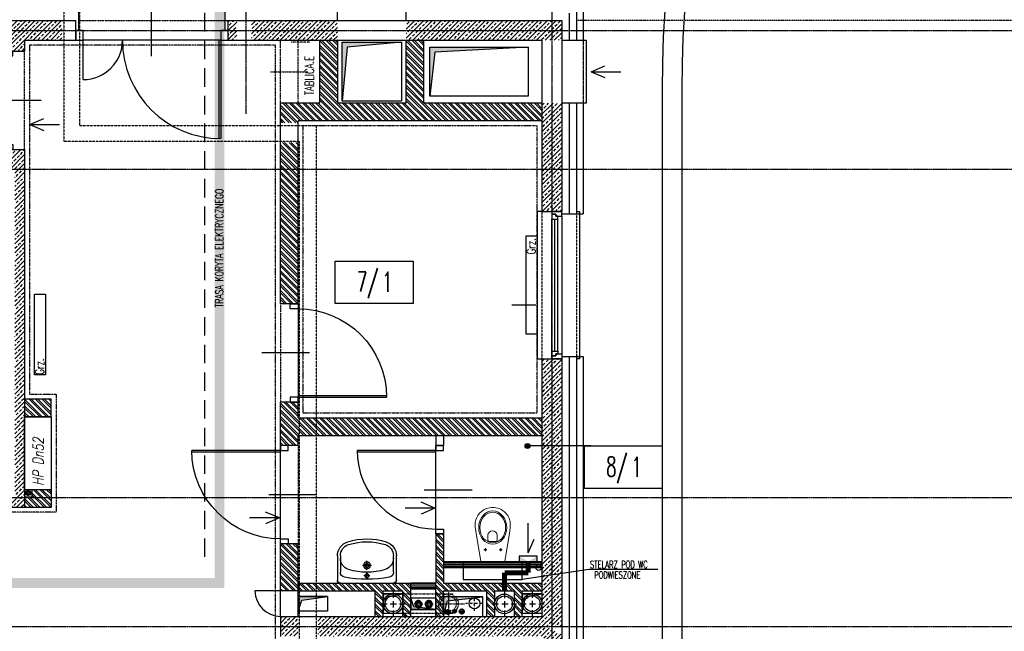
# Model space of a CAD drawing. Extents: x -7228 to 74941, y -112898 to 85621.
# Tile 76 of 256: x 51543 to 52544, y -62942 to -62320. Entities that reach past the tile are written whole.
import ezdxf
from ezdxf.enums import TextEntityAlignment as Align

# ---------------------------------------------------------------- set-up
doc = ezdxf.new("R2010")
doc.units = 0
for name, pattern in [('00-inst$0$DASHDOT', [1, 0.5, -0.25, 0, -0.25]), ('CENTER', [2, 1.25, -0.25, 0.25, -0.25]), ('DASHDOT', [1, 0.5, -0.25, 0, -0.25]), ('DASHED', [0.75, 0.5, -0.25]), ('DASHED2', [0.375, 0.25, -0.125]), ('DIVIDE', [31.75, 12.7, -6.35, 0, -6.35, 0, -6.35]), ('HIDDEN', [9.525, 6.35, -3.175])]:
    doc.linetypes.add(name, pattern=pattern)
doc.layers.get('0').update_dxf_attribs({"color": 101, "linetype": 'CONTINUOUS'})
for name, color, linetype in [('Drz---drzwi', 5, 'CONTINUOUS'), ('E50kor', 3, 'CONTINUOUS'), ('Ins-co', 2, 'CONTINUOUS'), ('Ins-el-opis', 232, 'CONTINUOUS'), ('ins-kan-deszcz', 132, 'CONTINUOUS'), ('Ins-tele-opis', 216, 'CONTINUOUS'), ('Ins-went', 141, 'CONTINUOUS'), ('Ins-wod', 4, 'CONTINUOUS'), ('Ins-wod-opis', 155, 'CONTINUOUS'), ('m-went-nawiew', 152, 'CONTINUOUS'), ('m-went-wywiew', 1, 'CONTINUOUS'), ('Mco-piony', 10, 'CONTINUOUS'), ('Mks-piony', 86, 'CONTINUOUS'), ('Mpoż-rury', 121, 'CONTINUOUS'), ('Okn---okna', 5, 'CONTINUOUS'), ('Opis-pom', 6, 'CONTINUOUS'), ('Opis_pom_ramka', 6, 'CONTINUOUS'), ('Os-osie', 14, 'CENTER'), ('Os-osie glowne', 1, 'CENTER'), ('Pzt-chodniki', 8, 'CONTINUOUS'), ('Sc-beton', 7, 'CONTINUOUS'), ('Sc-beton-hatch', 86, 'CONTINUOUS'), ('Sc-cegla pustak', 42, 'CONTINUOUS'), ('Sc-cegla pustak-hatch', 8, 'CONTINUOUS'), ('Sc-gk', 120, 'CONTINUOUS'), ('Sc-izolacja term-styropian', 151, 'STYROPIAN-KA'), ('Sc-kamien', 31, 'CONTINUOUS'), ('Sc-nadproza kon', 5, 'DASHED2'), ('Sc-silikat', 61, 'CONTINUOUS'), ('Sch-opis', 51, 'CONTINUOUS'), ('Suf-widok', 8, 'CONTINUOUS'), ('W-idok', 8, 'CONTINUOUS'), ('W-idok nad', 5, 'DASHED2'), ('W-otwor-strop', 1, 'CONTINUOUS'), ('Wyp-sanitar', 131, 'CONTINUOUS')]:
    doc.layers.add(name, color=color, linetype=linetype)
doc.styles.add('IT12', font='ITALICT.SHX', dxfattribs={"width": 0.8, "height": 0.12})
doc.styles.add('KA wymiar', font='romans.shx', dxfattribs={"width": 0.6})
doc.styles.add('ROMANS', font='romans', dxfattribs={"width": 0.85})
doc.linetypes.add('BATTING', pattern='A,0.0001,-0.1,[134,ltypeshp.shx,S=0.1,R=0,X=-0.1,Y=0],-0.2,[134,ltypeshp.shx,S=0.1,R=180,X=0.1,Y=0],-0.1', length=0.4001)
doc.linetypes.add('STYROPIAN-KA', pattern='A,0.0001,-0.1,[135,ltypeshp.shx,S=0.1,R=0,X=-0.1,Y=0],0,[135,ltypeshp.shx,S=0.1,R=180,X=0.1,Y=0],-0.1', length=0.2001)

# ---------------------------------------------------------------- blocks, each defined once
blk = doc.blocks.new('_0630_DRZWI_90')
at = {"ltscale": 7}
for p, q in [((5, 8), (5, 98)), ((6.8, 8), (6.8, 98))]:
    blk.add_line(p, q, dxfattribs=at)
at = {"ltscale": 25}
for p, q in [((50, 19.7), (50, -28.9)), ((5, 8), (0, 8)), ((0, 8), (5, 8)), ((0, 0), (0, 8)), ((5, 0), (0, 0)), ((5, 0), (0, 0)), ((95, 8), (5, 8)), ((5, 8), (5, 0)), ((95, 8), (95, 0)), ((100, 8), (95, 8)), ((95, 0), (100, 0)), ((95, 0), (100, 0)), ((100, 0), (100, 8))]:
    blk.add_line(p, q, dxfattribs=at)
at = {"ltscale": 7}
blk.add_arc((5, 8), 90, 0, 90, dxfattribs=at)
blk = doc.blocks.new('_GKJDFKG')
at = {"ltscale": 25}
for p, q in [((-8, -5), (-8, 0)), ((-8, 0), (-8, -5)), ((0, 0), (-8, 0)), ((0, -5), (0, 0)), ((0, -5), (0, 0)), ((-8, -85), (-8, -5)), ((-8, -5), (0, -5)), ((-19.7, -45), (28.9, -45)), ((-8, -85), (0, -85)), ((-8, -90), (-8, -85)), ((0, -90), (-8, -90)), ((0, -85), (0, -90)), ((0, -85), (0, -90))]:
    blk.add_line(p, q, dxfattribs=at)
at = {"ltscale": 7}
for p, q in [((-8, -5), (-88, -5)), ((-8, -6.8), (-88, -6.8))]:
    blk.add_line(p, q, dxfattribs=at)
blk.add_arc((-8, -5), 80, 180, 270)
blk = doc.blocks.new('umywalka_60x45')
at = {"ltscale": 25}
for p, q in [((-27, 0), (27, 0)), ((-30, -27.7), (-30, -3)), ((3, -7.5), (-3, -7.5)), ((0, -4.5), (0, -10.5)), ((30, -3), (30, -27.7)), ((-27, -27.7), (-27, -11)), ((4.5, -18), (-4.5, -18)), ((0, -13.5), (0, -22.5)), ((27, -11), (27, -27.7))]:
    blk.add_line(p, q, dxfattribs=at)
for centre, radius in [((0, -7.5), 2), ((0, -18), 3.5), ((0, -18), 2)]:
    blk.add_circle(centre, radius, dxfattribs=at)
for centre, radius, start, end in [((27, -3), 3, 0, 90), ((-27, -3), 3, 90, 180), ((-22, -11), 5, 100.5263, 180), ((0, -129.4), 125.4, 79.4737, 100.5263), ((22, -11), 5, 0, 79.4737), ((-15, -25.3), 12, 107.3129, 180), ((0, -73.4), 62.4, 72.6871, 107.3129), ((15, -25.3), 12, 0, 72.6871), ((-15, -27.7), 15, 180, 252.6871), ((-15, -27.7), 12, 180, 252.6871), ((15, -27.7), 12, 287.3129, 0), ((15, -27.7), 15, 287.3129, 0), ((0, 20.4), 62.4, 252.6871, 287.3129), ((0, 20.4), 65.4, 252.6871, 287.3129)]:
    blk.add_arc(centre, radius, start, end, dxfattribs=at)
blk = doc.blocks.new('_FKHJK')
for p, q in [((-10, 0), (-15, 0)), ((-15, 0), (-15, -150)), ((25, 0), (28, 0)), ((28, 0), (28, -150)), ((0, -142), (0, -8)), ((3, -142), (3, -8)), ((6, -142), (6, -8)), ((10, -5), (10, -145)), ((-15, -150), (-10, -150)), ((28, -150), (25, -150))]:
    blk.add_line(p, q)
at = {"linetype": 'DASHED2'}
for p, q in [((-10, 0), (-10, -150)), ((25, 0), (25, -150))]:
    blk.add_line(p, q, dxfattribs=at)
for points in [[(10, -5), (10, 0), (0, 0), (0, -3), (4, -3), (4, -5)], [(6, -8), (6, -5), (4, -5), (4, -3), (0, -3), (0, -5), (0, -8)], [(6, -142), (6, -145), (4, -145), (4, -147), (0, -147), (0, -145), (0, -142)], [(10, -145), (10, -150), (0, -150), (0, -147), (4, -147), (4, -145)]]:
    blk.add_lwpolyline(points, close=True)
blk = doc.blocks.new('_KOLO_WC_PODWIESZONE')
at = {"lineweight": 0}
for p, q in [((-12.2, 0), (-17.2, -30.7)), ((-12.2, 0), (12.2, 0)), ((12.2, 0), (17.2, -30.7)), ((-8, -12), (-9.4, -12)), ((-8, -12), (-8, -10.5)), ((-8, -12), (-6.5, -12)), ((-8, -12), (-8, -13.4)), ((7.5, -12), (6.1, -12)), ((7.5, -12), (7.5, -10.5)), ((7.5, -12), (9, -12)), ((7.5, -12), (7.5, -13.4)), ((-4.4, -21.5), (-4.4, -26.8)), ((-3.5, -20.2), (4, -20.2)), ((4.9, -21.5), (4.9, -26.8)), ((-17.2, -30.7), (-17.8, -35.1)), ((-17.8, -35.1), (-17.8, -39.7)), ((-17.8, -39.7), (-17.5, -41.1)), ((17.2, -30.7), (17.8, -35.1)), ((17.8, -39.7), (17.5, -41.1)), ((17.8, -35.1), (17.8, -39.7)), ((-17.5, -41.1), (-17.1, -42.5)), ((-17.1, -42.5), (-16.6, -43.9)), ((-16.6, -43.9), (-16, -45.3)), ((-16, -45.3), (-15.2, -46.6)), ((-15.2, -46.6), (-14.4, -47.8)), ((-14.4, -47.8), (-13.4, -49)), ((-13.4, -49), (-11.8, -50.6)), ((13.4, -49), (11.8, -50.6)), ((14.4, -47.8), (13.4, -49)), ((15.2, -46.6), (14.4, -47.8)), ((16, -45.3), (15.2, -46.6)), ((16.6, -43.9), (16, -45.3)), ((17.1, -42.5), (16.6, -43.9)), ((17.5, -41.1), (17.1, -42.5)), ((-11.8, -50.6), (-10, -51.9)), ((-10, -51.9), (-8.7, -52.7)), ((-8.7, -52.7), (-6.5, -53.8)), ((-6.5, -53.8), (-5.1, -54.2)), ((-5.1, -54.2), (-3, -54.7)), ((-3, -54.7), (-1.5, -54.9)), ((-1.5, -54.9), (0, -55)), ((1.5, -54.9), (0, -55)), ((3, -54.7), (1.5, -54.9)), ((5.1, -54.2), (3, -54.7)), ((6.5, -53.8), (5.1, -54.2)), ((8.7, -52.7), (6.5, -53.8)), ((10, -51.9), (8.7, -52.7)), ((11.8, -50.6), (10, -51.9))]:
    blk.add_line(p, q, dxfattribs=at)
for centre, radius, start, end in [((-3.2, -21.4), 1.2, 102.2339, 185.8899), ((0.3, -26.5), 4.7, 182.8022, 357.1978), ((3.7, -21.4), 1.2, 354.1101, 77.7661)]:
    blk.add_arc(centre, radius, start, end, dxfattribs=at)
for major_axis, ratio in [((0, -17), 0.838235), ((0, -15.5), 0.845174)]:
    blk.add_ellipse((0.1, -34.5), major_axis=major_axis, ratio=ratio, dxfattribs=at)
for centre in [(-8, -12), (7.5, -12)]:
    blk.add_ellipse(centre, major_axis=(0.599, 0.599), ratio=1, start_param=5.497787, end_param=11.780972, dxfattribs=at)
blk = doc.blocks.new('_DKGJHF')
at = {"ltscale": 7}
for p, q in [((-21.1, -77), (35.9, -77)), ((-5, -145.5), (-105, -145.5)), ((-5, -147.5), (-105, -147.5))]:
    blk.add_line(p, q, dxfattribs=at)
for points in [[(5, -7.5), (5, 0), (-5, 0), (-5, -7.5)], [(5, -155), (5, -147.5), (-5, -147.5), (-5, -155)]]:
    blk.add_lwpolyline(points, close=True, dxfattribs=at)
for points in [[(-45, -7.5), (-5, -7.5)], [(-5, -147.5), (-5, -7.5)]]:
    blk.add_lwpolyline(points, dxfattribs=at)
for centre, radius, start, end in [((-5, -7.5), 40, 180, 270), ((-5, -147.5), 100, 90, 180)]:
    blk.add_arc(centre, radius, start, end)
blk = doc.blocks.new('_STRZAŁKA_WENT')
for q in [(-6, -14), (0, -30.2), (6, -14)]:
    blk.add_line((0, 0), q)
blk = doc.blocks.new('_vxkdjhgkljhkgjhk')
for q in [(14, 6), (30.2, 0)]:
    blk.add_line((0, 0), q)
blk = doc.blocks.new('W160')
at = {"layer": 'm-went-wywiew', "color": 254, "linetype": 'HIDDEN'}
for p, q in [((-141996.4, 41106.1), (-141996.4, 41081.6)), ((-142008.7, 41093.8), (-141984.1, 41093.8))]:
    blk.add_line(p, q, dxfattribs=at)
at = {"layer": 'm-went-wywiew', "color": 254}
blk.add_circle((-141996.4, 41093.8), 10, dxfattribs=at)
at = {"layer": 'm-went-wywiew'}
blk.add_circle((-141996.4, 41093.8), 8, dxfattribs=at)
blk = doc.blocks.new('_opis_pom_metka')
at = {"layer": 'Opis_pom_ramka'}
blk.add_lwpolyline([(-33.13, 0), (32.87, 0), (32.87, -36), (-33.13, -36)], close=True, dxfattribs=at)
at = {"style": 'KA wymiar', "width": 0.6}
blk.add_attdef('KO/', text='', height=16.8, dxfattribs=at).set_placement((3.45, -25.87), align=Align.RIGHT)
blk.add_attdef('NR', (3.8, -26.16), '', height=16.8, dxfattribs=at)
blk = doc.blocks.new('pco')
at = {"layer": 'Mco-piony', "color": 9, "linetype": 'DASHDOT', "ltscale": 3}
for p, q in [((-2604.8, -19.8), (-2604.8, -8.9)), ((-2599.4, -14.3), (-2610.3, -14.3))]:
    blk.add_line(p, q, dxfattribs=at)
at = {"layer": 'Mco-piony', "color": 9}
blk.add_circle((-2604.8, -14.3), 4.53, dxfattribs=at)
at = {"layer": 'Mco-piony'}
blk.add_circle((-2604.8, -14.3), 3.2, dxfattribs=at)
at = {"layer": 'Mco-piony', "color": 8}
blk.add_circle((-2604.8, -14.3), 2.6, dxfattribs=at)
blk = doc.blocks.new('pion')
at = {"layer": 'Mpoż-rury', "color": 8}
for p, q in [((61201.1, 11076.3), (61207.1, 11076.3)), ((61204.1, 11079.3), (61204.1, 11073.3))]:
    blk.add_line(p, q, dxfattribs=at)
blk.add_circle((61204.1, 11076.3), 2.55, dxfattribs=at)
at = {"layer": 'Mpoż-rury'}
blk.add_circle((61204.1, 11076.3), 2, dxfattribs=at)

msp = doc.modelspace()

# ---------------------------------------------------------------- hatches: boundary and pattern name
at = {"layer": 'Ins-went'}
h = msp.add_hatch(color=256, dxfattribs=at)
h.paths.add_polyline_path([(52068.746, -62870.509), (52059.563, -62870.509), (52068.746, -62865.002)])
h.paths.add_polyline_path([(52050.38, -62870.509), (52050.38, -62865.002), (52059.563, -62870.509)])
at = {"layer": 'Opis-pom'}
h = msp.add_hatch(color=256, dxfattribs=at)
edge = h.paths.add_edge_path()
edge.add_arc((52058.733, -62753.052), 2.5, 0, 360)
at = {"layer": 'Sc-beton-hatch'}
h = msp.add_hatch(dxfattribs=at)
h.set_pattern_fill('ANSI33', color=256, style=0)
h.paths.add_polyline_path([(51291.969, -62330.509), (51291.209, -62340.509), (51432.949, -62340.509), (51432.949, -62330.509)])
h.paths.add_polyline_path([(51292.729, -62320.509), (51291.969, -62330.509), (51432.949, -62330.509), (51432.949, -62320.509)])
h.paths.add_polyline_path([(51432.949, -62320.509), (51432.949, -62330.509), (51537.547, -62330.509), (51537.547, -62320.509)])
h.paths.add_polyline_path([(51432.949, -62330.509), (51432.949, -62340.509), (51527.547, -62340.509), (51527.547, -62351.509), (51535.547, -62351.509), (51537.547, -62351.509), (51537.547, -62330.509)])
h.paths.add_polyline_path([(51547.547, -62340.509), (51585.551, -62340.509), (51585.551, -62330.509), (51537.547, -62330.509), (51537.547, -62351.509), (51547.547, -62351.509)])
h.paths.add_polyline_path([(51585.551, -62330.509), (51585.551, -62320.509), (51537.547, -62320.509), (51537.547, -62330.509)])
h = msp.add_hatch(dxfattribs=at)
h.set_pattern_fill('ANSI33', color=256, style=0)
h.paths.add_polyline_path([(51778.2, -62330.509), (51778.2, -62340.509), (51865.547, -62340.509), (51865.547, -62330.509)])
h.paths.add_polyline_path([(51865.547, -62330.509), (51865.547, -62320.509), (51778.2, -62320.509), (51778.2, -62330.509)])
h.paths.add_polyline_path([(51754.547, -62320.509), (51754.547, -62330.509), (51763.2, -62330.509), (51763.2, -62320.509)])
h.paths.add_polyline_path([(51754.547, -62330.509), (51754.547, -62340.509), (51763.2, -62340.509), (51763.2, -62330.509)])
h = msp.add_hatch(dxfattribs=at)
h.set_pattern_fill('ANSI33', color=256, style=0)
h.paths.add_polyline_path([(52093.547, -62340.509), (52093.547, -62330.509), (52083.547, -62330.509), (52083.547, -62340.509)])
h.paths.add_polyline_path([(52093.547, -62330.509), (52093.547, -62320.509), (52083.547, -62320.509), (52083.547, -62330.509)])
h.paths.add_polyline_path([(52083.547, -62330.509), (52083.547, -62320.509), (51935.547, -62320.509), (51935.547, -62330.509)])
h.paths.add_polyline_path([(51935.547, -62330.509), (51935.547, -62340.509), (52073.547, -62340.509), (52083.547, -62340.509), (52083.547, -62330.509)])
h = msp.add_hatch(dxfattribs=at)
h.set_pattern_fill('ANSI33', color=256, style=0)
h.paths.add_polyline_path([(51268.547, -62396.429), (51278.547, -62400.43), (51278.547, -62357.823), (51268.547, -62357.823)])
h.paths.add_polyline_path([(51268.547, -62357.823), (51258.547, -62357.823), (51258.547, -62392.428), (51268.547, -62396.429)])
h.paths.add_polyline_path([(51268.547, -62396.429), (51258.547, -62392.428), (51258.547, -62471.509), (51268.547, -62471.509)])
h.paths.add_polyline_path([(51268.547, -62471.509), (51537.547, -62471.509), (51537.547, -62451.509), (51527.547, -62451.509), (51527.547, -62461.509), (51278.547, -62461.509), (51278.547, -62400.43), (51268.547, -62396.429)])
h.paths.add_polyline_path([(51547.547, -62451.509), (51537.547, -62451.509), (51537.547, -62471.509), (51547.547, -62471.509)])
h.paths.add_polyline_path([(51448.263, -62479.969), (51448.263, -62463.048), (51465.513, -62463.048), (51465.513, -62479.969)], flags=9)
h = msp.add_hatch(dxfattribs=at)
h.set_pattern_fill('ANSI33', color=256, style=0)
h.paths.add_polyline_path([(52093.547, -62404.509), (52083.547, -62404.509), (52083.547, -62471.509), (52093.547, -62471.509)])
h.paths.add_polyline_path([(52083.547, -62404.509), (52073.547, -62404.509), (52073.547, -62471.509), (52083.547, -62471.509)])
h.paths.add_polyline_path([(52083.547, -62471.509), (52073.547, -62471.509), (52073.547, -62514.509), (52083.547, -62514.509)])
h.paths.add_polyline_path([(52093.547, -62471.509), (52083.547, -62471.509), (52083.547, -62514.509), (52093.547, -62514.509)])
h.paths.add_polyline_path([(52075.087, -62434.559), (52092.008, -62434.559), (52092.008, -62451.809), (52075.087, -62451.809)], flags=9)
h = msp.add_hatch(dxfattribs=at)
h.set_pattern_fill('ANSI33', color=256, style=0)
h.paths.add_polyline_path([(51484.047, -62805.509), (51484.047, -62815.509), (51537.547, -62815.509), (51537.547, -62805.509)])
h.paths.add_polyline_path([(51537.547, -62805.509), (51537.547, -62815.509), (51547.547, -62815.509), (51547.547, -62805.509)])
h.paths.add_polyline_path([(51537.547, -62805.509), (51547.547, -62805.509), (51547.547, -62471.509), (51537.547, -62471.509)])
h.paths.add_polyline_path([(51268.547, -62805.509), (51268.547, -62825.509), (51278.547, -62825.509), (51278.547, -62815.509), (51350.047, -62815.509), (51350.047, -62805.509)])
h.paths.add_polyline_path([(51258.547, -62825.509), (51268.547, -62825.509), (51268.547, -62805.509), (51258.547, -62805.509)])
h.paths.add_polyline_path([(51268.547, -62471.509), (51258.547, -62471.509), (51258.547, -62805.509), (51268.547, -62805.509)])
h.paths.add_polyline_path([(51278.547, -62795.509), (51278.547, -62481.509), (51402.047, -62481.509), (51402.047, -62471.509), (51268.547, -62471.509), (51268.547, -62805.509), (51350.047, -62805.509), (51350.047, -62795.509)])
h = msp.add_hatch(dxfattribs=at)
h.set_pattern_fill('ANSI33', color=256, style=0)
h.paths.add_polyline_path([(52083.547, -62753.052), (52093.547, -62753.052), (52093.547, -62664.509), (52083.547, -62664.509)])
h.paths.add_polyline_path([(52083.547, -62664.509), (52073.547, -62664.509), (52073.547, -62753.052), (52083.547, -62753.052)])
h.paths.add_polyline_path([(52083.547, -62753.052), (52073.547, -62753.052), (52073.547, -62805.509), (52083.547, -62805.509)])
h.paths.add_polyline_path([(52093.547, -62753.052), (52083.547, -62753.052), (52083.547, -62805.509), (52093.547, -62805.509)])
h = msp.add_hatch(dxfattribs=at)
h.set_pattern_fill('ANSI33', color=256, style=0)
h.paths.add_polyline_path([(52093.547, -62805.509), (52083.547, -62805.509), (52083.547, -62884.272), (52093.547, -62882.793)])
h.paths.add_polyline_path([(52083.547, -62805.509), (52073.547, -62805.509), (52073.547, -62885.751), (52083.547, -62884.272)])
h.paths.add_polyline_path([(52083.547, -62884.272), (52073.547, -62885.751), (52073.547, -62913.195), (52083.547, -62913.026)])
h.paths.add_polyline_path([(52083.547, -62913.026), (52093.547, -62912.857), (52093.547, -62882.793), (52083.547, -62884.272)])
h = msp.add_hatch(dxfattribs=at)
h.set_pattern_fill('ANSI33', color=256, style=0)
h.paths.add_polyline_path([(52083.547, -63000.509), (52073.547, -63000.509), (52073.547, -63146.509), (52083.547, -63146.509)])
h.paths.add_polyline_path([(52093.547, -63000.509), (52083.547, -63000.509), (52083.547, -63146.509), (52093.547, -63146.509)])
h.paths.add_polyline_path([(52093.547, -62945.072), (52083.547, -62939.648), (52083.547, -63000.509), (52093.547, -63000.509)])
h.paths.add_polyline_path([(52083.547, -62939.648), (52077.76, -62936.509), (52006.287, -62936.509), (52006.894, -62946.509), (52073.547, -62946.509), (52073.547, -63000.509), (52083.547, -63000.509)])
h.paths.add_polyline_path([(52093.547, -62912.857), (52083.547, -62913.026), (52083.547, -62936.509), (52093.547, -62936.509)])
h.paths.add_polyline_path([(52083.547, -62913.026), (52073.547, -62913.195), (52073.547, -62923.364), (52073.547, -62926.509), (52059.322, -62926.509), (52077.76, -62936.509), (52083.547, -62936.509)])
h.paths.add_polyline_path([(52059.322, -62926.509), (52005.681, -62926.509), (52006.287, -62936.509), (52077.76, -62936.509)])
h.paths.add_polyline_path([(52005.681, -62926.509), (51993.547, -62926.509), (51994.466, -62936.509), (52006.287, -62936.509)])
h.paths.add_polyline_path([(52006.287, -62936.509), (51994.466, -62936.509), (51995.385, -62946.509), (52006.894, -62946.509)])
h.paths.add_polyline_path([(51993.547, -62926.509), (51985.786, -62926.509), (51987.033, -62936.509), (51994.466, -62936.509)])
h.paths.add_polyline_path([(51994.466, -62936.509), (51987.033, -62936.509), (51988.281, -62946.509), (51995.385, -62946.509)])
h.paths.add_polyline_path([(51987.033, -62936.509), (51944.206, -62936.509), (51939.139, -62946.509), (51988.281, -62946.509)])
h.paths.add_polyline_path([(51985.786, -62926.509), (51973.547, -62926.509), (51949.272, -62926.509), (51944.206, -62936.509), (51987.033, -62936.509)])
h.paths.add_polyline_path([(51949.272, -62926.509), (51922.013, -62926.509), (51921.719, -62936.509), (51944.206, -62936.509)])
h.paths.add_polyline_path([(51944.206, -62936.509), (51921.719, -62936.509), (51921.425, -62946.509), (51939.139, -62946.509)])
h.paths.add_polyline_path([(51921.719, -62936.509), (51845.547, -62936.509), (51845.547, -62946.509), (51921.425, -62946.509)])
h.paths.add_polyline_path([(51922.013, -62926.509), (51845.547, -62926.509), (51845.547, -62936.509), (51921.719, -62936.509)])
h.paths.add_polyline_path([(51825.547, -62936.509), (51807.547, -62936.509), (51807.547, -62946.509), (51825.547, -62946.509)])
h.paths.add_polyline_path([(51825.547, -62926.509), (51807.547, -62926.509), (51807.547, -62936.509), (51825.547, -62936.509)])
h.paths.add_polyline_path([(52075.087, -62950.553), (52092.008, -62950.553), (52092.008, -62967.803), (52075.087, -62967.803)], flags=9)
h.paths.add_polyline_path([(52017.575, -62944.969), (52017.575, -62928.048), (52034.825, -62928.048), (52034.825, -62944.969)], flags=9)
h.paths.add_polyline_path([(51931.172, -62940.861), (51931.172, -62923.939), (51948.422, -62923.939), (51948.422, -62940.861)], flags=9)
at = {"layer": 'Sc-cegla pustak-hatch'}
h = msp.add_hatch(dxfattribs=at)
h.set_pattern_fill('ANSI32', color=256, scale=0.5, angle=90, style=0)
h.paths.add_polyline_path([(51825.547, -62471.509), (51807.547, -62471.509), (51807.547, -62608.509), (51825.547, -62608.509)])
h.paths.add_polyline_path([(51825.547, -62471.509), (51825.547, -62444.509), (51807.547, -62444.509), (51807.547, -62471.509)])
h.paths.add_polyline_path([(51865.547, -62404.509), (51865.547, -62340.509), (51847.547, -62340.509), (51847.547, -62404.509), (51807.547, -62404.509), (51807.547, -62424.509), (51825.547, -62424.509), (51825.547, -62422.509), (51922.794, -62422.509), (51922.794, -62404.509)])
h.paths.add_polyline_path([(51935.547, -62404.509), (51922.794, -62404.509), (51922.794, -62422.509), (52019.799, -62422.509), (52019.901, -62404.509), (51953.547, -62404.509), (51953.547, -62340.509), (51935.547, -62340.509)])
h.paths.add_polyline_path([(52073.547, -62422.509), (52073.547, -62404.509), (52019.901, -62404.509), (52019.799, -62422.509)])
h.paths.add_polyline_path([(51808.58, -62434.559), (51824.515, -62434.559), (51824.515, -62451.809), (51808.58, -62451.809)], flags=9)
h.paths.add_polyline_path([(51848.58, -62375.756), (51864.515, -62375.756), (51864.515, -62393.006), (51848.58, -62393.006)], flags=24)
h.paths.add_polyline_path([(51850.407, -62435.782), (51915.764, -62435.782), (51915.764, -62419.711), (51850.407, -62419.711)], flags=9)
h.paths.add_polyline_path([(51854.321, -62607.459), (51854.321, -62417.002), (51833.75, -62417.002), (51833.75, -62607.459)], flags=9)
h.paths.add_polyline_path([(51936.58, -62375.756), (51952.515, -62375.756), (51952.515, -62393.006), (51936.58, -62393.006)], flags=24)
h.paths.add_polyline_path([(52017.575, -62421.477), (52017.575, -62405.541), (52034.825, -62405.541), (52034.825, -62421.477)], flags=9)
h = msp.add_hatch(dxfattribs=at)
h.set_pattern_fill('ANSI32', color=256, scale=0.5, angle=90, style=0)
h.paths.add_polyline_path([(51574.547, -62723.509), (51574.547, -62705.509), (51547.547, -62705.509), (51547.547, -62723.509)])
h = msp.add_hatch(dxfattribs=at)
h.set_pattern_fill('ANSI32', color=256, scale=0.5, angle=90, style=0)
h.paths.add_polyline_path([(51844.25, -62724.509), (51844.25, -62742.509), (52073.547, -62742.509), (52073.547, -62724.509)])
h.paths.add_polyline_path([(51844.25, -62742.509), (51844.25, -62724.509), (51826.75, -62724.509), (51826.75, -62742.509)])
h.paths.add_polyline_path([(51826.75, -62724.509), (51825.547, -62724.509), (51825.547, -62708.509), (51817.547, -62708.509), (51807.547, -62708.509), (51807.547, -62752.509), (51815.547, -62752.509), (51825.547, -62752.509), (51825.547, -62742.509), (51826.75, -62742.509)])
h.paths.add_polyline_path([(52017.575, -62741.477), (52017.575, -62725.541), (52034.825, -62725.541), (52034.825, -62741.477)], flags=24)
h = msp.add_hatch(dxfattribs=at)
h.set_pattern_fill('ANSI32', color=256, scale=0.5, angle=90, style=0)
h.paths.add_polyline_path([(51574.547, -62805.509), (51551.142, -62805.509), (51548.025, -62815.509), (51574.547, -62815.509)])
h.paths.add_polyline_path([(51551.142, -62805.509), (51547.547, -62805.509), (51547.547, -62815.509), (51548.025, -62815.509)])
h.paths.add_polyline_path([(51574.547, -62797.509), (51555.047, -62797.509), (51555.047, -62805.009), (51551.297, -62805.009), (51551.142, -62805.509), (51574.547, -62805.509)])
h.paths.add_polyline_path([(51551.297, -62805.009), (51547.547, -62805.009), (51547.547, -62805.509), (51551.142, -62805.509)])
h = msp.add_hatch(dxfattribs=at)
h.set_pattern_fill('ANSI32', color=256, scale=0.5, angle=90, style=0)
h.paths.add_polyline_path([(51826.75, -62892.509), (51825.547, -62892.509), (51825.547, -62900.509), (51826.75, -62900.509)])
h.paths.add_polyline_path([(51844.25, -62892.509), (51826.75, -62892.509), (51826.75, -62900.509), (51844.25, -62900.509)])
h.paths.add_polyline_path([(51940.102, -62892.509), (51844.25, -62892.509), (51844.25, -62900.509), (51904.102, -62900.509), (51904.102, -62926.509), (51912.102, -62926.509), (51912.102, -62900.509), (51932.102, -62900.509), (51932.102, -62903.509), (51940.102, -62903.509)])
h.paths.add_polyline_path([(51940.102, -62903.509), (51932.102, -62903.509), (51932.102, -62923.509), (51940.102, -62923.509)], flags=16)
h.paths.add_polyline_path([(51940.102, -62923.509), (51932.102, -62923.509), (51932.102, -62926.509), (51940.102, -62926.509)])
h.paths.add_polyline_path([(51968.433, -62903.509), (51965.547, -62903.509), (51965.547, -62923.509), (51968.433, -62923.509)], flags=17)
h.paths.add_polyline_path([(51973.547, -62923.509), (51968.433, -62923.509), (51965.547, -62923.509), (51965.547, -62926.509), (51973.547, -62926.509)], flags=17)
h.paths.add_polyline_path([(51973.547, -62922.234, -0.2714894), (51968.433, -62913.509), (51968.433, -62923.509), (51973.547, -62923.509)], flags=17)
h.paths.add_polyline_path([(51970.433, -62913.509, -0.23253734), (51973.547, -62907.174), (51973.547, -62906.509), (51973.547, -62904.783, 0.2714894), (51968.433, -62913.509, 0.2714894), (51973.547, -62922.234), (51973.547, -62919.844, -0.23253734)], flags=17)
h.paths.add_polyline_path([(51973.547, -62907.174, 0.23253734), (51970.433, -62913.509, 0.23253734), (51973.547, -62919.844)], flags=16)
h.paths.add_polyline_path([(51973.547, -62904.783), (51973.547, -62904.411), (51968.433, -62903.509), (51968.433, -62903.509), (51968.433, -62913.509, -0.2714894)], flags=17)
h.paths.add_polyline_path([(51973.547, -62903.509), (51968.433, -62903.509), (51973.547, -62904.411)], flags=17)
h.paths.add_polyline_path([(51973.547, -62900.509), (52017.433, -62900.509), (52017.433, -62926.509), (52025.433, -62926.509), (52025.433, -62900.509), (52035.433, -62900.509), (52035.433, -62892.509), (51973.547, -62892.509), (51973.547, -62842.509), (51965.547, -62842.509), (51965.547, -62892.509), (51965.547, -62903.509), (51968.433, -62903.509), (51973.547, -62903.509)])
h.paths.add_polyline_path([(52073.547, -62892.509), (52035.433, -62892.509), (52035.433, -62900.509), (52045.433, -62900.509), (52045.433, -62903.364), (52045.547, -62903.364), (52045.433, -62903.385), (52045.433, -62918.975), (52053.433, -62923.314), (52053.433, -62900.509), (52073.547, -62900.509)])
h.paths.add_polyline_path([(52045.433, -62918.975), (52045.433, -62923.364), (52045.433, -62926.509), (52053.433, -62926.509), (52053.433, -62923.314)])
h = msp.add_hatch(dxfattribs=at)
h.set_pattern_fill('ANSI32', color=256, scale=0.5, angle=90, style=0)
h.paths.add_polyline_path([(51825.547, -62852.509), (51807.547, -62852.509), (51807.547, -62894.343), (51822.531, -62900.509), (51825.547, -62900.509)])
h.paths.add_polyline_path([(51807.547, -62894.343), (51807.547, -62900.509), (51822.531, -62900.509)], flags=17)
at = {"layer": 'W-otwor-strop'}
for points in [[(51870.547, -62402.509), (51870.547, -62342.509), (51930.547, -62342.509), (51875.547, -62347.509)], [(51959.547, -62397.509), (51959.547, -62347.509), (52059.547, -62347.509), (51964.547, -62352.509)], [(51855.547, -62906.009), (51825.547, -62906.009), (51825.547, -62921.009), (51829.547, -62910.009)], [(51932.102, -62903.509), (51912.102, -62903.509), (51912.102, -62923.509), (51915.102, -62906.509)], [(51940.102, -62907.52), (51940.102, -62919.498), (51965.547, -62919.498), (51943.102, -62916.498)], [(52013.547, -62906.509), (51973.547, -62906.509), (51973.547, -62926.509), (51977.547, -62910.509)], [(52073.547, -62903.364), (52053.547, -62903.364), (52053.547, -62923.364), (52056.547, -62906.364)]]:
    msp.add_hatch(color=256, dxfattribs=at).paths.add_polyline_path(points)

# ---------------------------------------------------------------- linework, layer by layer
at = {"layer": 'Drz---drzwi'}
msp.add_lwpolyline([(51807.547, -62900.509), (51781.547, -62900.509)], dxfattribs=at)
msp.add_arc((51808.754, -62899.302), 27.234, 182.539903, 267.460097, dxfattribs=at)
at = {"layer": 'E50kor', "linetype": 'DASHED2', "ltscale": 75}
msp.add_line((51730.7, -62865.87), (51730.7, -56250.713), dxfattribs=at)
at = {"layer": 'E50kor', "const_width": 10}
msp.add_lwpolyline([(51297.624, -62892.36), (51745.7, -62892.36), (51745.7, -56265.713)], dxfattribs=at)
at = {"layer": 'Ins-co'}
for points in [[(52057.482, -62539.509), (52068.482, -62539.509), (52068.482, -62639.509), (52057.482, -62639.509)], [(51557.739, -62598.852), (51568.739, -62598.852), (51568.739, -62680.852), (51557.739, -62680.852)]]:
    msp.add_lwpolyline(points, close=True, dxfattribs=at)
at = {"layer": 'ins-kan-deszcz', "linetype": 'DASHED', "ltscale": 0.5}
msp.add_lwpolyline([(51838, -62342.578), (51818.489, -62342.578)], dxfattribs=at)
at = {"layer": 'Ins-tele-opis'}
msp.add_lwpolyline([(51825.547, -62906.009), (51855.547, -62906.009), (51855.547, -62921.009), (51825.547, -62921.009)], close=True, dxfattribs=at)
at = {"layer": 'Ins-went', "linetype": 'DASHED2', "ltscale": 0.3}
msp.add_line((51978.433, -62901.232), (51978.433, -62925.785), dxfattribs=at)
at = {"layer": 'Ins-went'}
msp.add_lwpolyline([(52068.746, -62865.002), (52050.38, -62865.002), (52050.38, -62870.509), (52068.746, -62870.509)], close=True, dxfattribs=at)
at = {"layer": 'Ins-went', "const_width": 5}
for points in [[(52059.563, -62870.509), (52059.563, -62882.018)], [(52035.433, -62901.275), (52035.433, -62882.018)], [(52059.563, -62882.018), (52035.433, -62882.018)]]:
    msp.add_lwpolyline(points, dxfattribs=at)
at = {"layer": 'Ins-went', "linetype": 'DASHED2', "ltscale": 0.3}
for radius in [10, 8]:
    msp.add_circle((51978.433, -62913.509), radius, dxfattribs=at)
at = {"layer": 'Ins-wod', "linetype": 'DASHED', "ltscale": 0.5}
for p, q in [((51844.25, -62427.509), (51603.406, -62427.509)), ((51826.75, -62443.509), (51587.406, -62443.509))]:
    msp.add_line(p, q, dxfattribs=at)
at = {"layer": 'Ins-wod'}
for p, q in [((51548.101, -62800.825), (51554.101, -62800.825)), ((51551.101, -62803.825), (51551.101, -62797.825))]:
    msp.add_line(p, q, dxfattribs=at)
at = {"layer": 'Ins-wod', "linetype": 'DASHED', "ltscale": 0.5}
for points in [[(51587.406, -57337.193), (51587.406, -62443.509)], [(51603.406, -57337.193), (51603.406, -62427.509)]]:
    msp.add_lwpolyline(points, dxfattribs=at)
at = {"layer": 'Ins-wod', "linetype": 'DASHED2'}
for points in [[(51844.25, -63154.509), (51844.25, -62427.509)], [(51826.75, -62443.509), (51826.75, -63102.821)]]:
    msp.add_lwpolyline(points, dxfattribs=at)
at = {"layer": 'Ins-wod'}
msp.add_lwpolyline([(51547.547, -62723.509), (51574.547, -62723.509), (51574.547, -62797.509), (51547.547, -62797.509)], close=True, dxfattribs=at)
for centre, radius in [((51551.101, -62800.847), 2.55), ((51551.101, -62800.825), 2)]:
    msp.add_circle(centre, radius, dxfattribs=at)
at = {"layer": 'm-went-nawiew'}
msp.add_line((52073.547, -62340.509), (52073.547, -62404.509), dxfattribs=at)
at = {"layer": 'm-went-wywiew', "color": 254, "linetype": 'DASHED', "ltscale": 0.2}
msp.add_line((51971.271, -62913.509), (51995.824, -62913.509), dxfattribs=at)
for points in [[(51922.102, -62903.509), (51983.547, -62903.509)], [(51983.547, -62923.509), (51922.102, -62923.509)]]:
    msp.add_lwpolyline(points, dxfattribs=at)
at = {"layer": 'Mks-piony', "color": 8, "linetype": '00-inst$0$DASHDOT', "ltscale": 5}
for p, q in [((52004.868, -62920.621), (52004.868, -62905.621)), ((52013.071, -62913.121), (51996.054, -62913.121))]:
    msp.add_line(p, q, dxfattribs=at)
at = {"layer": 'Mks-piony'}
msp.add_circle((52004.868, -62913.121), 5.5, dxfattribs=at)
at = {"layer": 'Opis-pom'}
for points in [[(52042.738, -62609.667), (52067.372, -62609.667)], [(52123.229, -62753.052), (52058.733, -62753.052)]]:
    msp.add_lwpolyline(points, dxfattribs=at)
msp.add_circle((52058.733, -62753.052), 2.5, dxfattribs=at)
at = {"layer": 'Os-osie', "ltscale": 0.2}
msp.add_lwpolyline([(51797.547, -62372.509), (51835.547, -62372.509)], dxfattribs=at)
at = {"layer": 'Os-osie glowne'}
for points in [[(51772.547, -56064.193), (51772.547, -62415.66)], [(52083.547, -62105.509), (52083.547, -63668.4)], [(50708.547, -62330.509), (53934.224, -62330.509)], [(50708.547, -62471.509), (53934.224, -62471.509)], [(50708.547, -62805.509), (53934.224, -62805.509)], [(50708.547, -62936.509), (53934.224, -62936.509)]]:
    msp.add_lwpolyline(points, dxfattribs=at)
at = {"layer": 'Pzt-chodniki'}
for p, q in [((52195.547, -62390.509), (52195.547, -63470.504)), ((52215.547, -62390.509), (52215.547, -63490.504))]:
    msp.add_line(p, q, dxfattribs=at)
for radius in [1040, 1020]:
    msp.add_arc((53235.547, -62390.509), radius, 90, 180, dxfattribs=at)
at = {"layer": 'Sc-beton'}
for p, q in [((50923.547, -62320.509), (51599.547, -62320.509)), ((52093.547, -62320.504), (52093.547, -62514.509)), ((51754.547, -62340.509), (52073.547, -62340.509)), ((52093.547, -62664.509), (52093.547, -63146.509))]:
    msp.add_line(p, q, dxfattribs=at)
for points in [[(51599.547, -62340.509), (51599.547, -62320.509)], [(51754.547, -62320.509), (52093.547, -62320.509)], [(51754.547, -62340.509), (51754.547, -62320.509)], [(51547.547, -62340.509), (51599.547, -62340.509)], [(51547.547, -62340.509), (51547.547, -62351.509)], [(52073.547, -62340.509), (52073.547, -62514.509)], [(51527.547, -62351.509), (51547.547, -62351.509)], [(51527.547, -62451.509), (51547.547, -62451.509)], [(51547.547, -62451.509), (51547.547, -62815.509)], [(52073.547, -62514.509), (52093.547, -62514.509)], [(52073.547, -62664.509), (52073.547, -62926.509)], [(52073.547, -62664.509), (52093.547, -62664.509)], [(51547.547, -62815.509), (51484.047, -62815.509)], [(51807.547, -62926.509), (52073.547, -62926.509)], [(51807.547, -62926.509), (51807.547, -62946.509)]]:
    msp.add_lwpolyline(points, dxfattribs=at)
at = {"layer": 'Sc-cegla pustak'}
for p, q in [((51935.547, -62404.509), (51935.547, -62340.509)), ((51953.547, -62404.509), (51953.547, -62340.509)), ((52073.547, -62422.509), (51825.547, -62422.509)), ((51555.047, -62797.509), (51555.047, -62805.009)), ((51555.047, -62805.009), (51547.547, -62805.009))]:
    msp.add_line(p, q, dxfattribs=at)
for points in [[(51847.547, -62404.509), (51847.547, -62340.509)], [(51865.547, -62340.509), (51865.547, -62404.509)], [(51807.547, -62608.509), (51807.547, -62404.509)], [(51847.547, -62404.509), (51807.547, -62404.509)], [(51935.547, -62404.509), (51865.547, -62404.509)], [(51932.547, -62404.509), (51865.547, -62404.509)], [(52073.547, -62404.509), (51953.547, -62404.509)], [(52073.547, -62404.509), (51953.547, -62404.509)], [(51825.547, -62608.509), (51825.547, -62422.509)], [(51825.547, -62608.509), (51807.547, -62608.509)], [(51574.547, -62705.509), (51547.547, -62705.509)], [(51574.547, -62723.509), (51574.547, -62705.509)], [(51807.547, -62752.509), (51807.547, -62708.509)], [(51825.547, -62708.509), (51807.547, -62708.509)], [(51825.547, -62724.509), (51825.547, -62708.509)], [(51574.547, -62723.509), (51547.547, -62723.509)], [(51825.547, -62724.509), (52073.547, -62724.509)], [(51825.547, -62752.509), (51825.547, -62742.509)], [(51825.547, -62742.509), (52073.547, -62742.509)], [(51825.547, -62752.509), (51807.547, -62752.509)], [(51574.547, -62797.509), (51555.047, -62797.509)], [(51574.547, -62797.509), (51574.547, -62815.509)], [(51574.547, -62815.509), (51547.547, -62815.509)], [(51807.547, -62926.509), (51807.547, -62852.509)], [(51825.547, -62852.509), (51807.547, -62852.509)], [(51825.547, -62926.509), (51825.547, -62852.509)], [(51825.547, -62900.509), (51807.547, -62900.509)]]:
    msp.add_lwpolyline(points, dxfattribs=at)
at = {"layer": 'Sc-gk'}
for points in [[(51555.047, -62797.509), (51547.547, -62797.509)], [(51973.547, -62870.509), (52073.547, -62870.509)], [(51973.547, -62871.709), (52073.547, -62871.709)], [(51973.547, -62875.309), (52073.547, -62875.309)], [(51973.547, -62876.509), (52073.547, -62876.509)], [(51965.547, -62892.509), (51940.102, -62892.509)], [(51965.547, -62893.709), (51940.102, -62893.709)], [(51965.547, -62897.309), (51940.102, -62897.309)], [(51965.547, -62898.509), (51940.102, -62898.509)]]:
    msp.add_lwpolyline(points, dxfattribs=at)
at = {"layer": 'Sc-gk', "linetype": 'BATTING', "ltscale": 0.09}
for points in [[(51973.547, -62873.509), (52073.547, -62873.509)], [(51965.547, -62895.509), (51940.102, -62895.509)]]:
    msp.add_lwpolyline(points, dxfattribs=at)
at = {"layer": 'Sc-izolacja term-styropian', "linetype": 'ByBlock'}
for p, q in [((51865.547, -62320.509), (51865.547, -62305.509)), ((51935.547, -62320.509), (51935.547, -62305.509)), ((52108.547, -62305.509), (52108.547, -62340.509)), ((52108.547, -62404.509), (52108.547, -62517.009)), ((52108.547, -62662.009), (52108.547, -63149.009))]:
    msp.add_line(p, q, dxfattribs=at)
at = {"layer": 'Sc-izolacja term-styropian', "linetype": 'BATTING', "ltscale": 0.35}
for p, q in [((52101.047, -62313.009), (52101.047, -62340.509)), ((52101.047, -62404.509), (52101.047, -62517.009)), ((52101.047, -62662.009), (52101.047, -63149.009))]:
    msp.add_line(p, q, dxfattribs=at)
at = {"layer": 'Sc-izolacja term-styropian', "linetype": 'ByBlock'}
for points in [[(51602.547, -62330.509), (51602.547, -62305.509)], [(51751.547, -62330.509), (51751.547, -62305.509)], [(52093.547, -62340.509), (52108.547, -62340.509)], [(52108.547, -62404.509), (52093.547, -62404.509)], [(52093.547, -62517.009), (52108.547, -62517.009)], [(52093.547, -62662.009), (52108.547, -62662.009)]]:
    msp.add_lwpolyline(points, dxfattribs=at)
at = {"layer": 'Sc-kamien'}
for p, q in [((52115.547, -62298.509), (52115.547, -62340.509)), ((52115.547, -62404.509), (52115.547, -62517.009))]:
    msp.add_line(p, q, dxfattribs=at)
for points in [[(52108.547, -62340.509), (52115.547, -62340.509)], [(52115.547, -62404.509), (52108.547, -62404.509)], [(52108.547, -62517.009), (52115.547, -62517.009)], [(52108.547, -62662.009), (52115.547, -62662.009), (52115.547, -63149.009), (52108.547, -63149.009)]]:
    msp.add_lwpolyline(points, dxfattribs=at)
at = {"layer": 'Sc-nadproza kon', "linetype": 'DASHDOT', "ltscale": 0.5}
for points in [[(51602.547, -62320.509), (51754.547, -62320.509)], [(51807.547, -62404.509), (51807.547, -62340.509)], [(51825.547, -62404.509), (51825.547, -62340.509)], [(51547.547, -62451.509), (51547.547, -62351.509)], [(51807.547, -62608.509), (51807.547, -62708.509)], [(51825.547, -62752.509), (51825.547, -62852.509)]]:
    msp.add_lwpolyline(points, dxfattribs=at)
at = {"layer": 'Sc-silikat'}
for p, q in [((51965.547, -62926.509), (51965.547, -62892.509)), ((51973.547, -62926.509), (51973.547, -62900.509)), ((52017.433, -62926.509), (52017.433, -62900.509)), ((52025.433, -62926.509), (52025.433, -62900.509)), ((52045.433, -62926.509), (52045.433, -62900.509)), ((52053.433, -62926.509), (52053.433, -62900.509))]:
    msp.add_line(p, q, dxfattribs=at)
for points in [[(51965.547, -62742.509), (51965.547, -62752.509)], [(51973.547, -62742.509), (51973.547, -62752.509)], [(51965.547, -62752.509), (51973.547, -62752.509)], [(51965.547, -62842.509), (51965.547, -62892.509)], [(51965.547, -62842.509), (51973.547, -62842.509)], [(51973.547, -62842.509), (51973.547, -62892.509)], [(51825.547, -62892.509), (51940.102, -62892.509)], [(51940.102, -62926.509), (51940.102, -62892.509)], [(51973.547, -62892.509), (52073.547, -62892.509)], [(51973.547, -62892.509), (52073.547, -62892.509)], [(51825.547, -62900.509), (51904.102, -62900.509)], [(51825.547, -62900.509), (51904.102, -62900.509)], [(51904.102, -62926.509), (51904.102, -62900.509)], [(51912.102, -62926.509), (51912.102, -62900.509)], [(51912.102, -62900.509), (51932.102, -62900.509)], [(51912.102, -62900.509), (51932.102, -62900.509)], [(51932.102, -62926.509), (51932.102, -62900.509)], [(51973.547, -62900.509), (52017.433, -62900.509)], [(52025.433, -62900.509), (52045.433, -62900.509)], [(52053.433, -62900.509), (52073.547, -62900.509)]]:
    msp.add_lwpolyline(points, dxfattribs=at)
at = {"layer": 'Sch-opis'}
for points in [[(51973.547, -62876.509), (52073.547, -62876.509)], [(52191.479, -62878.718), (52121.105, -62878.718), (52053.547, -62888.709)]]:
    msp.add_lwpolyline(points, dxfattribs=at)
msp.add_circle((52070.225, -62876.509), 3, dxfattribs=at)
at = {"layer": 'Suf-widok', "linetype": 'DIVIDE', "ltscale": 0.02}
for points in [[(51552.547, -62345.509), (51552.547, -62700.509), (51579.547, -62700.509), (51579.547, -62820.509), (51283.547, -62820.509), (51283.547, -63015.509), (51213.547, -63015.509), (51213.547, -63161.509), (51802.547, -63161.509), (51802.547, -62345.509)], [(52068.547, -62427.509), (52068.547, -62427.509), (51830.547, -62427.509), (51830.547, -62719.509), (52068.547, -62719.509), (52068.547, -62427.509)]]:
    msp.add_lwpolyline(points, close=True, dxfattribs=at)
at = {"layer": 'W-idok', "linetype": 'DASHED', "ltscale": 0.3}
msp.add_lwpolyline([(52115.547, -62340.509), (52115.547, -62404.509)], dxfattribs=at)
at = {"layer": 'W-idok'}
msp.add_lwpolyline([(52115.547, -62340.509), (52118.547, -62340.509), (52118.547, -62404.509), (52115.547, -62404.509)], dxfattribs=at)
at = {"layer": 'W-idok nad', "ltscale": 5}
msp.add_line((52908.547, -62320.505), (52108.547, -62320.505), dxfattribs=at)
at = {"layer": 'W-otwor-strop'}
for points in [[(51870.547, -62342.509), (51930.547, -62342.509), (51930.547, -62402.509), (51870.547, -62402.509)], [(51870.547, -62402.509), (51870.547, -62342.509), (51930.547, -62342.509), (51875.547, -62347.509)], [(51959.547, -62347.509), (52059.547, -62347.509), (52059.547, -62397.509), (51959.547, -62397.509)], [(51959.547, -62397.509), (51959.547, -62347.509), (52059.547, -62347.509), (51964.547, -62352.509)], [(51825.547, -62906.009), (51855.547, -62906.009), (51855.547, -62921.009), (51825.547, -62921.009)], [(51855.547, -62906.009), (51825.547, -62906.009), (51825.547, -62921.009), (51829.547, -62910.009)], [(51912.102, -62903.509), (51932.102, -62903.509), (51932.102, -62923.509), (51912.102, -62923.509)], [(51932.102, -62903.509), (51912.102, -62903.509), (51912.102, -62923.509), (51912.102, -62923.509), (51915.102, -62906.509)], [(51940.102, -62919.498), (51940.102, -62907.52), (51965.547, -62907.52), (51965.547, -62919.498)], [(51973.547, -62906.509), (51973.547, -62926.509), (52013.547, -62926.509), (52013.547, -62906.509)], [(52013.547, -62906.509), (51973.547, -62906.509), (51973.547, -62926.509), (51977.547, -62910.509)], [(52053.547, -62903.364), (52073.547, -62903.364), (52073.547, -62923.364), (52053.547, -62923.364)], [(52073.547, -62903.364), (52053.547, -62903.364), (52053.547, -62923.364), (52053.547, -62923.364), (52056.547, -62906.364)]]:
    msp.add_lwpolyline(points, close=True, dxfattribs=at)
msp.add_lwpolyline([(51940.102, -62907.52), (51940.102, -62919.498), (51965.547, -62919.498), (51943.102, -62916.498), (51940.102, -62907.52)], dxfattribs=at)
at = {"layer": 'Wyp-sanitar'}
msp.add_lwpolyline([(51993.547, -62871.709), (51993.547, -62888.709), (52053.547, -62888.709), (52053.547, -62871.709)], close=True, dxfattribs=at)

# ---------------------------------------------------------------- block references
at = {"layer": 'Drz---drzwi', "rotation": 90}
msp.add_blockref('_DKGJHF', (51599.547, -62335.509), dxfattribs=at)
at = {"layer": 'Drz---drzwi', "xscale": -1}
for p, rotation in [((51535.547, -62351.509), 90), ((51817.547, -62708.509), 270), ((51815.547, -62752.509), 90)]:
    msp.add_blockref('_0630_DRZWI_90', p, dxfattribs=dict(at, rotation=rotation))
at = {"layer": 'Drz---drzwi'}
msp.add_blockref('_GKJDFKG', (51973.547, -62752.509), dxfattribs=at)
at = {"layer": 'Ins-went', "xscale": -1}
for name, p, rotation in [('_STRZAŁKA_WENT', (52123.547, -62372.509), 90), ('_STRZAŁKA_WENT', (51552.978, -62426.183), 90), ('_STRZAŁKA_WENT', (51964.547, -62816.251), 270), ('_STRZAŁKA_WENT', (51806.547, -62826.251), 270), ('_vxkdjhgkljhkgjhk', (52059.563, -62861.698), 270)]:
    msp.add_blockref(name, p, dxfattribs=dict(at, rotation=rotation))
at = {"layer": 'm-went-wywiew'}
for p in [(193918.487, -104007.356), (194031.818, -104007.399), (194059.933, -104007.211)]:
    msp.add_blockref('W160', p, dxfattribs=at)
at = {"layer": 'Mco-piony', "xscale": -0.799999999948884, "yscale": 0.8000000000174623, "zscale": 0.8, "rotation": 89.99864880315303}
for p in [(51936.479, -64997.86, 0), (51947.009, -64997.86, 0)]:
    msp.add_blockref('pco', p, dxfattribs=at)
at = {"layer": 'Mpoż-rury'}
for p in [(-9226.387, -73998.186), (-9212.155, -73997.638)]:
    msp.add_blockref('pion', p, dxfattribs=at)
at = {"layer": 'Mpoż-rury', "xscale": 0.6999999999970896, "yscale": 0.6999999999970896, "zscale": 0.7}
msp.add_blockref('pion', (9141.908, -70674.6), dxfattribs=at)
at = {"layer": 'Okn---okna'}
msp.add_blockref('_FKHJK', (52083.547, -62514.509), dxfattribs=at)
at = {"layer": 'Opis-pom'}
ref = msp.add_blockref('_opis_pom_metka', (51903.049, -62565.08), dxfattribs=dict(at, xscale=1.2, yscale=1.2, zscale=1.2))
ref.add_attrib('KO/', '7/', dxfattribs={"layer": '0', "height": 20.16, "style": 'KA wymiar', "width": 0.6}).set_placement((51907.275, -62596.121), align=Align.RIGHT)
ref.add_attrib('NR', '1', (51911.159, -62596.477), dxfattribs={"layer": '0', "height": 20.16, "style": 'KA wymiar', "width": 0.6})
ref = msp.add_blockref('_opis_pom_metka', (52156.356, -62753.052), dxfattribs=dict(at, xscale=1.2, yscale=1.2, zscale=1.2))
ref.add_attrib('KO/', '8/', dxfattribs={"layer": '0', "height": 20.16, "style": 'KA wymiar', "width": 0.6}).set_placement((52160.583, -62784.094), align=Align.RIGHT)
ref.add_attrib('NR', '1', (52164.467, -62784.45), dxfattribs={"layer": '0', "height": 20.16, "style": 'KA wymiar', "width": 0.6})
at = {"layer": 'Wyp-sanitar', "rotation": 180}
msp.add_blockref('_KOLO_WC_PODWIESZONE', (52023.547, -62870.509), dxfattribs=at)
at = {"layer": 'Wyp-sanitar', "xscale": -1, "rotation": 180}
msp.add_blockref('umywalka_60x45', (51895.547, -62892.509), dxfattribs=at)

# ---------------------------------------------------------------- texts
at = {"layer": 'Ins-co', "style": 'ROMANS', "width": 0.7}
for p in [(52067.088, -62558.197, 0), (51567.301, -62680.553, 0)]:
    msp.add_text('Grz.', height=9, rotation=90, dxfattribs=at).set_placement(p)
at = {"layer": 'Ins-el-opis', "style": 'ROMANS', "width": 0.7}
for s, height, p in [('TABLICA.E', 9, (51841.578, -62396.428)), ('TRASA KORYTA ELEKTRYCZNEGO', 8.1, (51749.522, -62612.224))]:
    msp.add_text(s, height=height, rotation=90, dxfattribs=at).set_placement(p)
at = {"layer": 'Ins-wod-opis', "style": 'IT12', "width": 0.75}
msp.add_text(' HP Dn52', height=11, rotation=90, dxfattribs=at).set_placement((51566.841, -62799.239, -29.5))
at = {"layer": 'Sch-opis', "style": 'ROMANS', "width": 0.7}
for s, p in [('STELARZ POD WC ', (52122.323, -62877.185)), ('PODWIESZONE', (52126.601, -62887.732))]:
    msp.add_text(s, height=7.2, dxfattribs=at).set_placement(p)

doc.saveas('drawing.dxf')
